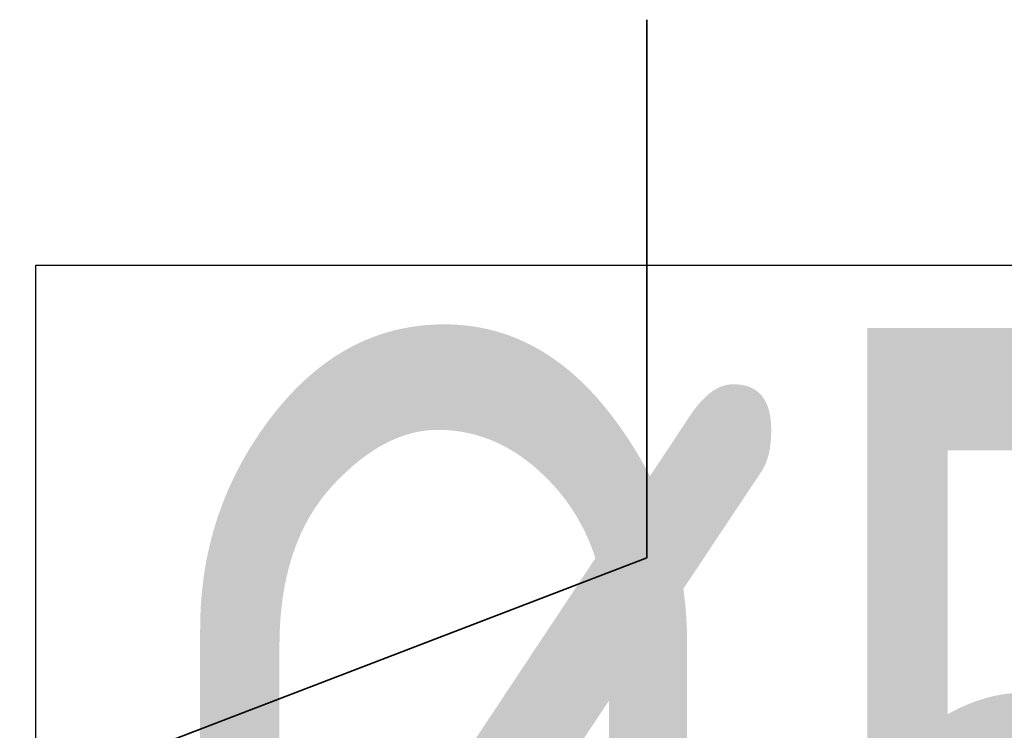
# Model space of a CAD drawing. Header units: millimetres. Extents: x -37728 to 44100, y 631619 to 691915.
# Tile 29 of 256: x -32886 to -32703, y 663178 to 663310. Entities that reach past the tile are written whole.
import ezdxf

# ---------------------------------------------------------------- set-up
doc = ezdxf.new("R2010")
doc.units = ezdxf.units.MM
doc.layers.add('_XREF', color=7, linetype='Continuous')
doc.layers.add('A-DETL', color=252, linetype='Continuous', lineweight=5)
doc.layers.add('ins-opisy', color=7, linetype='Continuous', lineweight=25)
doc.styles.add('TXT', font='tahoma.ttf')

# ---------------------------------------------------------------- blocks, each defined once
blk = doc.blocks.new('A$C4e31ac75')
at = {"layer": 'A-DETL', "lineweight": 35}
for p, q in [((-862.6, 802.937), (-862.6, 792.937)), ((-862.6, 792.937), (-876.26, 787.694))]:
    blk.add_line(p, q, dxfattribs=at)

msp = doc.modelspace()

# ---------------------------------------------------------------- block references
at = {"layer": '_XREF', "xscale": 10, "yscale": 10, "zscale": 10}
msp.add_blockref('A$C4e31ac75', (-24143.63, 655281.12), dxfattribs=at)

# ---------------------------------------------------------------- next in the draw order: linework, layer by layer
at = {"layer": 'ins-opisy', "elevation": 0}
msp.add_lwpolyline([(-32883.09, 663264.85), (-32426.31, 663264.85), (-32426.31, 663027.7), (-32883.09, 663027.7)], close=True, dxfattribs=at)

# ---------------------------------------------------------------- next in the draw order: texts
at = {"layer": 'ins-opisy', "linetype": 'Continuous', "insert": (-32867.77, 663253.21), "char_height": 200, "width": 3547.4168, "attachment_point": 1, "style": 'TXT'}
msp.add_mtext('{\\fISOCPEUR|b0|i0|c0|p34;\\W0.7;%%C\\fTahoma|b0|i0|c238|p34;50}', dxfattribs=at)

doc.saveas('drawing.dxf')
